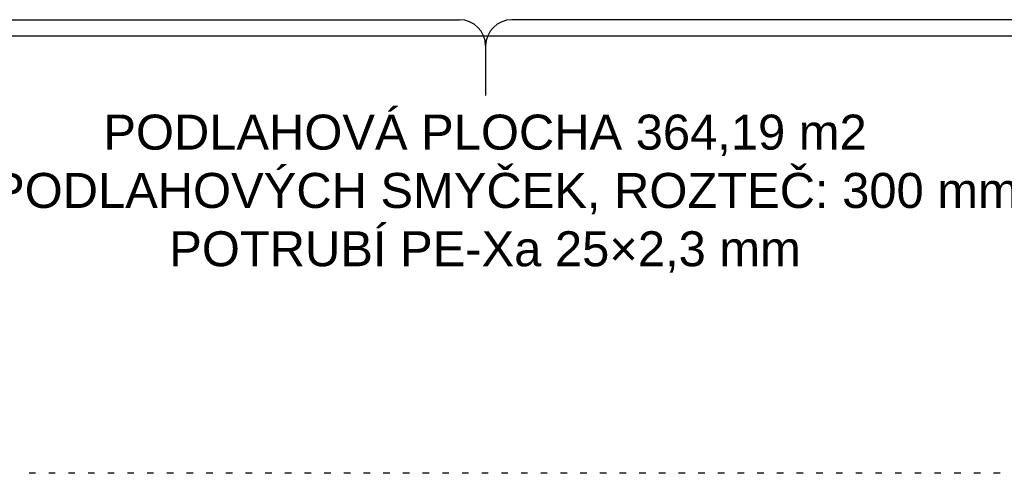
# Model space of a CAD drawing. Extents: x 997 to 109698, y 921 to 94021.
# Tile 63 of 256: x 25388 to 31016, y 921 to 3514. Entities that reach past the tile are written whole.
import ezdxf
from ezdxf.enums import TextEntityAlignment as Align

# ---------------------------------------------------------------- set-up
doc = ezdxf.new("R2010")
doc.units = 0
doc.header["$MEASUREMENT"] = 0
for name, color, linetype in [('1', 7, 'CONTINUOUS'), ('40', 7, 'CONTINUOUS'), ('42', 7, 'CONTINUOUS')]:
    doc.layers.add(name, color=color, linetype=linetype)
doc.styles.get("Standard").update_dxf_attribs({"font": 'Arial.ttf', "height": 0.2})

msp = doc.modelspace()

# ---------------------------------------------------------------- linework, layer by layer
at = {"layer": '1', "color": 141}
for p, q in [((25478.679858, 920.953237), (25441.179858, 920.953237)), ((25591.179858, 920.953237), (25553.679858, 920.953237)), ((25703.679858, 920.953237), (25666.179858, 920.953237)), ((25816.179858, 920.953237), (25778.679858, 920.953237)), ((25928.679858, 920.953237), (25891.179858, 920.953237)), ((26041.179858, 920.953237), (26003.679858, 920.953237)), ((26153.679858, 920.953237), (26116.179858, 920.953237)), ((26266.179858, 920.953237), (26228.679858, 920.953237)), ((26378.679858, 920.953237), (26341.179858, 920.953237)), ((26491.179858, 920.953237), (26453.679858, 920.953237)), ((26603.679858, 920.953237), (26566.179858, 920.953237)), ((26716.179858, 920.953237), (26678.679858, 920.953237)), ((26828.679858, 920.953237), (26791.179858, 920.953237)), ((26941.179858, 920.953237), (26903.679858, 920.953237)), ((27053.679858, 920.953237), (27016.179858, 920.953237)), ((27166.179858, 920.953237), (27128.679858, 920.953237)), ((27278.679858, 920.953237), (27241.179858, 920.953237)), ((27391.179858, 920.953237), (27353.679858, 920.953237)), ((27503.679858, 920.953237), (27466.179858, 920.953237)), ((27616.179858, 920.953237), (27578.679858, 920.953237)), ((27728.679858, 920.953237), (27691.179858, 920.953237)), ((27841.179858, 920.953237), (27803.679858, 920.953237)), ((27953.679858, 920.953237), (27916.179858, 920.953237)), ((28066.179858, 920.953237), (28028.679858, 920.953237)), ((28178.679858, 920.953237), (28141.179858, 920.953237)), ((28291.179858, 920.953237), (28253.679858, 920.953237)), ((28403.679858, 920.953237), (28366.179858, 920.953237)), ((28516.179858, 920.953237), (28478.679858, 920.953237)), ((28628.679858, 920.953237), (28591.179858, 920.953237)), ((28741.179858, 920.953237), (28703.679858, 920.953237)), ((28853.679858, 920.953237), (28816.179858, 920.953237)), ((28966.179858, 920.953237), (28928.679858, 920.953237)), ((29078.679858, 920.953237), (29041.179858, 920.953237)), ((29191.179858, 920.953237), (29153.679858, 920.953237)), ((29303.679858, 920.953237), (29266.179858, 920.953237)), ((29416.179858, 920.953237), (29378.679858, 920.953237)), ((29528.679858, 920.953237), (29491.179858, 920.953237)), ((29641.179858, 920.953237), (29603.679858, 920.953237)), ((29753.679858, 920.953237), (29716.179858, 920.953237)), ((29866.179858, 920.953237), (29828.679858, 920.953237)), ((29978.679858, 920.953237), (29941.179858, 920.953237)), ((30091.179858, 920.953237), (30053.679858, 920.953237)), ((30203.679858, 920.953237), (30166.179858, 920.953237)), ((30316.179858, 920.953237), (30278.679858, 920.953237)), ((30428.679858, 920.953237), (30391.179858, 920.953237)), ((30541.179858, 920.953237), (30503.679858, 920.953237)), ((30653.679858, 920.953237), (30616.179858, 920.953237)), ((30766.179858, 920.953237), (30728.679858, 920.953237)), ((30878.679858, 920.953237), (30841.179858, 920.953237)), ((30991.179858, 920.953237), (30953.679858, 920.953237))]:
    msp.add_line(p, q, dxfattribs=at)
at = {"layer": '40', "color": 8, "linetype": 'Continuous'}
msp.add_line((13097.601607, 3420.953237), (36897.636205, 3420.953237), dxfattribs=at)
at = {"layer": '42', "color": 117}
for p, q in [((16997.636205, 3513.589316), (27901.236016, 3513.589316)), ((36597.636205, 3513.589316), (28201.236016, 3513.589316)), ((28051.236016, 3363.589316), (28051.236016, 3080.297004))]:
    msp.add_line(p, q, dxfattribs=at)
for centre, start, end in [((27901.236016, 3363.589316), 0, 90), ((28201.236016, 3363.589316), 90, 180)]:
    msp.add_arc(centre, 150, start, end, dxfattribs=at)

# ---------------------------------------------------------------- texts
for s, p in [('PODLAHOVÁ PLOCHA 364,19 m2', (28047.636205, 2770.953237)), ('8 PODLAHOVÝCH SMYČEK, ROZTEČ: 300 mm', (28047.636205, 2437.619904)), ('POTRUBÍ PE-Xa 25×2,3 mm', (28047.636205, 2104.286571))]:
    msp.add_text(s, height=200, dxfattribs=at).set_placement(p, align=Align.CENTER)

doc.saveas('drawing.dxf')
